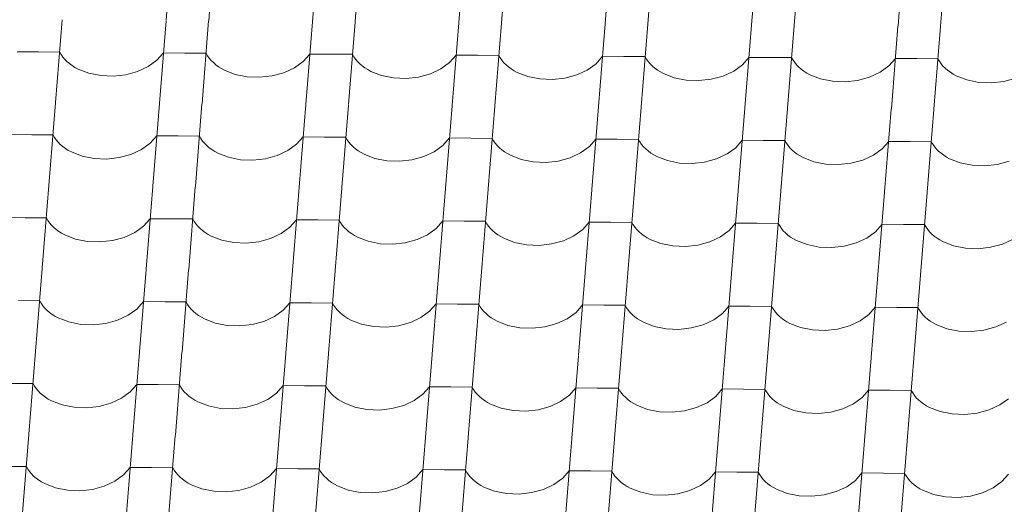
# Model space of a CAD drawing. Header units: millimetres. Extents: x -124639 to 133188, y -48358 to 76648.
# Tile 26 of 49: x 4839 to 5947, y 8453 to 8998. Entities that reach past the tile are written whole.
import ezdxf

# ---------------------------------------------------------------- set-up
doc = ezdxf.new("R2010")
doc.units = ezdxf.units.MM
doc.header["$MEASUREMENT"] = 0
doc.layers.add('Výplně - Povrchové', color=7, linetype='Continuous')

# ---------------------------------------------------------------- blocks, each defined once
blk = doc.blocks.new('*X2')
at = {"layer": 'Výplně - Povrchové', "color": 7, "linetype": 'Continuous', "lineweight": 13}
for p, q in [((5011.2, 9090.1), (5003.7, 8997.2)), ((5059.1, 9089.8), (5051.7, 8996.8)), ((5175.8, 9088.9), (5168.4, 8995.9)), ((5223.8, 9088.5), (5216.3, 8995.6)), ((5340.5, 9087.6), (5333, 8994.7)), ((5388.4, 9087.2), (5381, 8994.3)), ((5505.1, 9086.3), (5497.7, 8993.4)), ((5553.1, 9086), (5545.6, 8993)), ((5669.8, 9085.1), (5662.3, 8992.1)), ((5717.7, 9084.7), (5710.2, 8991.8)), ((5834.4, 9083.8), (5827, 8990.9)), ((5882.4, 9083.5), (5874.9, 8990.5)), ((4887, 8997.7), (4879.5, 8904.8)), ((5003.7, 8996.8), (4996.2, 8903.9)), ((5051.6, 8996.5), (5044.2, 8903.5)), ((5168.3, 8995.6), (5160.9, 8902.6)), ((5216.3, 8995.2), (5208.8, 8902.3)), ((5333, 8994.3), (5325.5, 8901.4)), ((5380.9, 8994), (5373.4, 8901)), ((5497.6, 8993.1), (5490.2, 8900.1)), ((5545.6, 8992.7), (5538.1, 8899.7)), ((5662.3, 8991.8), (5654.8, 8898.9)), ((5710.2, 8991.4), (5702.7, 8898.5)), ((5826.9, 8990.5), (5819.5, 8897.6)), ((5874.9, 8990.2), (5867.4, 8897.2)), ((4860.1, 8961.7), (4836.1, 8961.8)), ((4884.1, 8961.5), (4860.1, 8961.7)), ((4884.1, 8961.5), (4885.7, 8958.7)), ((4993.5, 8952.2), (5000.8, 8960.6)), ((5024.8, 8960.4), (5000.8, 8960.6)), ((5048.7, 8960.2), (5024.8, 8960.4)), ((5048.7, 8960.2), (5050.3, 8957.4)), ((4885.7, 8958.7), (4887.6, 8955.9)), ((4887.6, 8955.9), (4889.8, 8953.3)), ((4889.8, 8953.3), (4892.2, 8950.8)), ((4892.2, 8950.8), (4895, 8948.5)), ((4983.6, 8945.1), (4993.5, 8952.2)), ((5050.3, 8957.4), (5052.2, 8954.7)), ((5052.2, 8954.7), (5054.4, 8952.1)), ((5054.4, 8952.1), (5056.9, 8949.6)), ((5056.9, 8949.6), (5059.6, 8947.2)), ((5148.2, 8943.8), (5158.1, 8951)), ((5158.1, 8951), (5165.4, 8959.3)), ((5189.4, 8959.1), (5165.4, 8959.3)), ((5213.4, 8959), (5189.4, 8959.1)), ((5213.4, 8959), (5215, 8956.1)), ((5215, 8956.1), (5216.9, 8953.4)), ((5216.9, 8953.4), (5219.1, 8950.8)), ((5219.1, 8950.8), (5221.5, 8948.3)), ((5312.9, 8942.6), (5322.7, 8949.7)), ((5322.7, 8949.7), (5330.1, 8958.1)), ((5354, 8957.9), (5330.1, 8958.1)), ((5378, 8957.7), (5354, 8957.9)), ((5378, 8957.7), (5379.6, 8954.9)), ((5379.6, 8954.9), (5381.5, 8952.2)), ((5381.5, 8952.2), (5383.7, 8949.5)), ((5383.7, 8949.5), (5386.2, 8947.1)), ((5487.4, 8948.4), (5494.7, 8956.8)), ((5518.7, 8956.6), (5494.7, 8956.8)), ((5542.7, 8956.4), (5518.7, 8956.6)), ((5542.7, 8956.4), (5544.2, 8953.6)), ((5544.2, 8953.6), (5546.1, 8950.9)), ((5546.1, 8950.9), (5548.3, 8948.3)), ((5652, 8947.2), (5659.4, 8955.5)), ((5683.3, 8955.4), (5659.4, 8955.5)), ((5707.3, 8955.2), (5683.3, 8955.4)), ((5707.3, 8955.2), (5708.9, 8952.4)), ((5708.9, 8952.4), (5710.8, 8949.6)), ((5710.8, 8949.6), (5713, 8947)), ((5816.7, 8945.9), (5824, 8954.3)), ((5848, 8954.1), (5824, 8954.3)), ((5871.9, 8953.9), (5848, 8954.1)), ((5871.9, 8953.9), (5873.5, 8951.1)), ((5873.5, 8951.1), (5875.4, 8948.4)), ((4895, 8948.5), (4898, 8946.3)), ((4898, 8946.3), (4901.2, 8944.2)), ((4901.2, 8944.2), (4904.7, 8942.3)), ((4904.7, 8942.3), (4916.7, 8937.7)), ((4916.7, 8937.7), (4930.2, 8935)), ((4958.4, 8935.9), (4971.7, 8939.6)), ((4971.7, 8939.6), (4983.6, 8945.1)), ((5059.6, 8947.2), (5062.6, 8945)), ((5062.6, 8945), (5065.9, 8943)), ((5065.9, 8943), (5069.3, 8941.1)), ((5069.3, 8941.1), (5081.4, 8936.4)), ((5123, 8934.7), (5136.3, 8938.3)), ((5136.3, 8938.3), (5148.2, 8943.8)), ((5221.5, 8948.3), (5224.3, 8946)), ((5224.3, 8946), (5227.3, 8943.7)), ((5227.3, 8943.7), (5230.5, 8941.7)), ((5230.5, 8941.7), (5234, 8939.8)), ((5234, 8939.8), (5246, 8935.1)), ((5301, 8937.1), (5312.9, 8942.6)), ((5386.2, 8947.1), (5388.9, 8944.7)), ((5388.9, 8944.7), (5391.9, 8942.5)), ((5391.9, 8942.5), (5395.2, 8940.4)), ((5395.2, 8940.4), (5398.6, 8938.6)), ((5398.6, 8938.6), (5410.7, 8933.9)), ((5465.6, 8935.8), (5477.5, 8941.3)), ((5477.5, 8941.3), (5487.4, 8948.4)), ((5548.3, 8948.3), (5550.8, 8945.8)), ((5550.8, 8945.8), (5553.6, 8943.4)), ((5553.6, 8943.4), (5556.6, 8941.2)), ((5556.6, 8941.2), (5559.8, 8939.2)), ((5559.8, 8939.2), (5563.3, 8937.3)), ((5630.3, 8934.5), (5642.2, 8940.1)), ((5642.2, 8940.1), (5652, 8947.2)), ((5713, 8947), (5715.5, 8944.5)), ((5715.5, 8944.5), (5718.2, 8942.2)), ((5718.2, 8942.2), (5721.2, 8940)), ((5721.2, 8940), (5724.5, 8937.9)), ((5724.5, 8937.9), (5727.9, 8936)), ((5794.9, 8933.3), (5806.8, 8938.8)), ((5806.8, 8938.8), (5816.7, 8945.9)), ((5875.4, 8948.4), (5877.6, 8945.8)), ((5877.6, 8945.8), (5880.1, 8943.3)), ((5880.1, 8943.3), (5882.9, 8940.9)), ((5882.9, 8940.9), (5885.9, 8938.7)), ((5885.9, 8938.7), (5889.1, 8936.7)), ((4930.2, 8935), (4944.3, 8934.4)), ((4944.3, 8934.4), (4958.4, 8935.9)), ((5081.4, 8936.4), (5094.8, 8933.7)), ((5094.8, 8933.7), (5108.9, 8933.1)), ((5108.9, 8933.1), (5123, 8934.7)), ((5246, 8935.1), (5259.5, 8932.4)), ((5259.5, 8932.4), (5273.6, 8931.9)), ((5273.6, 8931.9), (5287.6, 8933.4)), ((5287.6, 8933.4), (5301, 8937.1)), ((5410.7, 8933.9), (5424.1, 8931.2)), ((5424.1, 8931.2), (5438.2, 8930.6)), ((5438.2, 8930.6), (5452.3, 8932.2)), ((5452.3, 8932.2), (5465.6, 8935.8)), ((5563.3, 8937.3), (5575.3, 8932.6)), ((5575.3, 8932.6), (5588.7, 8929.9)), ((5588.7, 8929.9), (5602.9, 8929.3)), ((5602.9, 8929.3), (5616.9, 8930.9)), ((5616.9, 8930.9), (5630.3, 8934.5)), ((5727.9, 8936), (5740, 8931.4)), ((5740, 8931.4), (5753.4, 8928.7)), ((5753.4, 8928.7), (5767.5, 8928.1)), ((5767.5, 8928.1), (5781.6, 8929.6)), ((5781.6, 8929.6), (5794.9, 8933.3)), ((5889.1, 8936.7), (5892.6, 8934.8)), ((5892.6, 8934.8), (5904.6, 8930.1)), ((5904.6, 8930.1), (5918, 8927.4)), ((5918, 8927.4), (5932.1, 8926.8)), ((5932.1, 8926.8), (5946.2, 8928.4)), ((5946.2, 8928.4), (5959.6, 8932)), ((4879.5, 8904.5), (4872, 8811.5)), ((4996.2, 8903.6), (4988.7, 8810.6)), ((5044.1, 8903.2), (5036.7, 8810.3)), ((5160.8, 8902.3), (5153.4, 8809.4)), ((5208.8, 8901.9), (5201.3, 8809)), ((5325.5, 8901), (5318, 8808.1)), ((5373.4, 8900.7), (5365.9, 8807.7)), ((5490.1, 8899.8), (5482.7, 8806.8)), ((5538.1, 8899.4), (5530.6, 8806.5)), ((5654.8, 8898.5), (5647.3, 8805.6)), ((5702.7, 8898.1), (5695.2, 8805.2)), ((5819.4, 8897.3), (5811.9, 8804.3)), ((5867.4, 8896.9), (5859.9, 8803.9)), ((4852.6, 8868.4), (4828.6, 8868.6)), ((4876.6, 8868.2), (4852.6, 8868.4)), ((4876.6, 8868.2), (4878.2, 8865.4)), ((4878.2, 8865.4), (4880.1, 8862.7)), ((4880.1, 8862.7), (4882.3, 8860)), ((4882.3, 8860), (4884.7, 8857.6)), ((4986, 8858.9), (4993.3, 8867.3)), ((5017.2, 8867.1), (4993.3, 8867.3)), ((5041.2, 8866.9), (5017.2, 8867.1)), ((5041.2, 8866.9), (5042.8, 8864.1)), ((5042.8, 8864.1), (5044.7, 8861.4)), ((5044.7, 8861.4), (5046.9, 8858.8)), ((5150.6, 8857.7), (5157.9, 8866)), ((5181.9, 8865.9), (5157.9, 8866)), ((5205.9, 8865.7), (5181.9, 8865.9)), ((5205.9, 8865.7), (5207.5, 8862.9)), ((5207.5, 8862.9), (5209.4, 8860.1)), ((5209.4, 8860.1), (5211.5, 8857.5)), ((5315.2, 8856.4), (5322.6, 8864.8)), ((5346.5, 8864.6), (5322.6, 8864.8)), ((5370.5, 8864.4), (5346.5, 8864.6)), ((5370.5, 8864.4), (5372.1, 8861.6)), ((5372.1, 8861.6), (5374, 8858.9)), ((5479.9, 8855.2), (5487.2, 8863.5)), ((5511.2, 8863.3), (5487.2, 8863.5)), ((5535.2, 8863.1), (5511.2, 8863.3)), ((5535.2, 8863.1), (5536.7, 8860.3)), ((5536.7, 8860.3), (5538.6, 8857.6)), ((5644.5, 8853.9), (5651.9, 8862.3)), ((5675.8, 8862.1), (5651.9, 8862.3)), ((5699.8, 8861.9), (5675.8, 8862.1)), ((5699.8, 8861.9), (5701.4, 8859.1)), ((5809.2, 8852.6), (5816.5, 8861)), ((5840.5, 8860.8), (5816.5, 8861)), ((5864.4, 8860.6), (5840.5, 8860.8)), ((5864.4, 8860.6), (5866, 8857.8)), ((4884.7, 8857.6), (4887.5, 8855.2)), ((4887.5, 8855.2), (4890.5, 8853)), ((4890.5, 8853), (4893.7, 8850.9)), ((4893.7, 8850.9), (4897.2, 8849.1)), ((4897.2, 8849.1), (4909.2, 8844.4)), ((4964.2, 8846.3), (4976.1, 8851.8)), ((4976.1, 8851.8), (4986, 8858.9)), ((5046.9, 8858.8), (5049.4, 8856.3)), ((5049.4, 8856.3), (5052.1, 8853.9)), ((5052.1, 8853.9), (5055.1, 8851.7)), ((5055.1, 8851.7), (5058.4, 8849.7)), ((5058.4, 8849.7), (5061.8, 8847.8)), ((5128.8, 8845), (5140.7, 8850.6)), ((5140.7, 8850.6), (5150.6, 8857.7)), ((5211.5, 8857.5), (5214, 8855)), ((5214, 8855), (5216.8, 8852.7)), ((5216.8, 8852.7), (5219.8, 8850.5)), ((5219.8, 8850.5), (5223, 8848.4)), ((5293.5, 8843.8), (5305.4, 8849.3)), ((5305.4, 8849.3), (5315.2, 8856.4)), ((5374, 8858.9), (5376.2, 8856.3)), ((5376.2, 8856.3), (5378.7, 8853.8)), ((5378.7, 8853.8), (5381.4, 8851.4)), ((5381.4, 8851.4), (5384.4, 8849.2)), ((5384.4, 8849.2), (5387.7, 8847.2)), ((5470, 8848), (5479.9, 8855.2)), ((5538.6, 8857.6), (5540.8, 8855)), ((5540.8, 8855), (5543.3, 8852.5)), ((5543.3, 8852.5), (5546.1, 8850.2)), ((5546.1, 8850.2), (5549.1, 8847.9)), ((5634.7, 8846.8), (5644.5, 8853.9)), ((5701.4, 8859.1), (5703.3, 8856.4)), ((5703.3, 8856.4), (5705.5, 8853.7)), ((5705.5, 8853.7), (5708, 8851.2)), ((5708, 8851.2), (5710.7, 8848.9)), ((5799.3, 8845.5), (5809.2, 8852.6)), ((5866, 8857.8), (5867.9, 8855.1)), ((5867.9, 8855.1), (5870.1, 8852.5)), ((5870.1, 8852.5), (5872.6, 8850)), ((5872.6, 8850), (5875.4, 8847.6)), ((4909.2, 8844.4), (4922.7, 8841.7)), ((4922.7, 8841.7), (4936.8, 8841.1)), ((4936.8, 8841.1), (4950.9, 8842.7)), ((4950.9, 8842.7), (4964.2, 8846.3)), ((5061.8, 8847.8), (5073.9, 8843.1)), ((5073.9, 8843.1), (5087.3, 8840.4)), ((5087.3, 8840.4), (5101.4, 8839.8)), ((5101.4, 8839.8), (5115.5, 8841.4)), ((5115.5, 8841.4), (5128.8, 8845)), ((5223, 8848.4), (5226.5, 8846.5)), ((5226.5, 8846.5), (5238.5, 8841.9)), ((5238.5, 8841.9), (5251.9, 8839.2)), ((5251.9, 8839.2), (5266.1, 8838.6)), ((5266.1, 8838.6), (5280.1, 8840.1)), ((5280.1, 8840.1), (5293.5, 8843.8)), ((5387.7, 8847.2), (5391.1, 8845.3)), ((5391.1, 8845.3), (5403.2, 8840.6)), ((5403.2, 8840.6), (5416.6, 8837.9)), ((5416.6, 8837.9), (5430.7, 8837.3)), ((5430.7, 8837.3), (5444.8, 8838.9)), ((5444.8, 8838.9), (5458.1, 8842.5)), ((5458.1, 8842.5), (5470, 8848)), ((5549.1, 8847.9), (5552.3, 8845.9)), ((5552.3, 8845.9), (5555.8, 8844)), ((5555.8, 8844), (5567.8, 8839.3)), ((5567.8, 8839.3), (5581.2, 8836.6)), ((5609.4, 8837.6), (5622.8, 8841.3)), ((5622.8, 8841.3), (5634.7, 8846.8)), ((5710.7, 8848.9), (5713.7, 8846.7)), ((5713.7, 8846.7), (5717, 8844.6)), ((5717, 8844.6), (5720.4, 8842.8)), ((5720.4, 8842.8), (5732.5, 8838.1)), ((5732.5, 8838.1), (5745.9, 8835.4)), ((5774.1, 8836.4), (5787.4, 8840)), ((5787.4, 8840), (5799.3, 8845.5)), ((5875.4, 8847.6), (5878.4, 8845.4)), ((5878.4, 8845.4), (5881.6, 8843.4)), ((5881.6, 8843.4), (5885.1, 8841.5)), ((5885.1, 8841.5), (5897.1, 8836.8)), ((5938.7, 8835.1), (5952.1, 8838.7)), ((5581.2, 8836.6), (5595.3, 8836.1)), ((5595.3, 8836.1), (5609.4, 8837.6)), ((5745.9, 8835.4), (5760, 8834.8)), ((5760, 8834.8), (5774.1, 8836.4)), ((5897.1, 8836.8), (5910.5, 8834.1)), ((5910.5, 8834.1), (5924.6, 8833.5)), ((5924.6, 8833.5), (5938.7, 8835.1)), ((4872, 8811.2), (4864.5, 8718.2)), ((4988.7, 8810.3), (4981.2, 8717.3)), ((5036.6, 8809.9), (5029.2, 8717)), ((5153.3, 8809), (5145.9, 8716.1)), ((5201.3, 8808.7), (5193.8, 8715.7)), ((5318, 8807.8), (5310.5, 8714.8)), ((5365.9, 8807.4), (5358.4, 8714.4)), ((5482.6, 8806.5), (5475.2, 8713.6)), ((5530.6, 8806.1), (5523.1, 8713.2)), ((5647.3, 8805.2), (5639.8, 8712.3)), ((5695.2, 8804.9), (5687.7, 8711.9)), ((5811.9, 8804), (5804.4, 8711)), ((5859.9, 8803.6), (5852.4, 8710.7)), ((4845.1, 8775.1), (4821.1, 8775.3)), ((4869.1, 8774.9), (4845.1, 8775.1)), ((4869.1, 8774.9), (4870.7, 8772.1)), ((4870.7, 8772.1), (4872.6, 8769.4)), ((4978.5, 8765.7), (4985.8, 8774)), ((5009.7, 8773.8), (4985.8, 8774)), ((5033.7, 8773.7), (5009.7, 8773.8)), ((5033.7, 8773.7), (5035.3, 8770.8)), ((5143.1, 8764.4), (5150.4, 8772.8)), ((5174.4, 8772.6), (5150.4, 8772.8)), ((5198.4, 8772.4), (5174.4, 8772.6)), ((5198.4, 8772.4), (5200, 8769.6)), ((5307.7, 8763.1), (5315.1, 8771.5)), ((5339, 8771.3), (5315.1, 8771.5)), ((4872.6, 8769.4), (4874.8, 8766.8)), ((4874.8, 8766.8), (4877.2, 8764.3)), ((4877.2, 8764.3), (4880, 8761.9)), ((4880, 8761.9), (4883, 8759.7)), ((4968.6, 8758.5), (4978.5, 8765.7)), ((5035.3, 8770.8), (5037.2, 8768.1)), ((5037.2, 8768.1), (5039.4, 8765.5)), ((5039.4, 8765.5), (5041.9, 8763)), ((5041.9, 8763), (5044.6, 8760.7)), ((5044.6, 8760.7), (5047.6, 8758.4)), ((5133.2, 8757.3), (5143.1, 8764.4)), ((5200, 8769.6), (5201.9, 8766.9)), ((5201.9, 8766.9), (5204, 8764.2)), ((5204, 8764.2), (5206.5, 8761.8)), ((5206.5, 8761.8), (5209.3, 8759.4)), ((5297.9, 8756), (5307.7, 8763.1)), ((5363, 8771.1), (5339, 8771.3)), ((5363, 8771.1), (5364.6, 8768.3)), ((5364.6, 8768.3), (5366.5, 8765.6)), ((5366.5, 8765.6), (5368.7, 8763)), ((5368.7, 8763), (5371.2, 8760.5)), ((5371.2, 8760.5), (5373.9, 8758.1)), ((5462.5, 8754.8), (5472.4, 8761.9)), ((5472.4, 8761.9), (5479.7, 8770.2)), ((5503.7, 8770.1), (5479.7, 8770.2)), ((5527.6, 8769.9), (5503.7, 8770.1)), ((5527.6, 8769.9), (5529.2, 8767.1)), ((5529.2, 8767.1), (5531.1, 8764.3)), ((5531.1, 8764.3), (5533.3, 8761.7)), ((5533.3, 8761.7), (5535.8, 8759.2)), ((5627.2, 8753.5), (5637, 8760.6)), ((5637, 8760.6), (5644.4, 8769)), ((5668.3, 8768.8), (5644.4, 8769)), ((5692.3, 8768.6), (5668.3, 8768.8)), ((5692.3, 8768.6), (5693.9, 8765.8)), ((5693.9, 8765.8), (5695.8, 8763.1)), ((5695.8, 8763.1), (5698, 8760.5)), ((5698, 8760.5), (5700.5, 8758)), ((5801.7, 8759.4), (5809, 8767.7)), ((5833, 8767.5), (5809, 8767.7)), ((5856.9, 8767.3), (5833, 8767.5)), ((5856.9, 8767.3), (5858.5, 8764.5)), ((5858.5, 8764.5), (5860.4, 8761.8)), ((5860.4, 8761.8), (5862.6, 8759.2)), ((4883, 8759.7), (4886.2, 8757.7)), ((4886.2, 8757.7), (4889.7, 8755.8)), ((4889.7, 8755.8), (4901.7, 8751.1)), ((4901.7, 8751.1), (4915.2, 8748.4)), ((4929.3, 8747.8), (4943.3, 8749.4)), ((4943.3, 8749.4), (4956.7, 8753)), ((4956.7, 8753), (4968.6, 8758.5)), ((5047.6, 8758.4), (5050.9, 8756.4)), ((5050.9, 8756.4), (5054.3, 8754.5)), ((5054.3, 8754.5), (5066.4, 8749.8)), ((5066.4, 8749.8), (5079.8, 8747.1)), ((5108, 8748.1), (5121.3, 8751.8)), ((5121.3, 8751.8), (5133.2, 8757.3)), ((5209.3, 8759.4), (5212.3, 8757.2)), ((5212.3, 8757.2), (5215.5, 8755.1)), ((5215.5, 8755.1), (5219, 8753.3)), ((5219, 8753.3), (5231, 8748.6)), ((5272.6, 8746.9), (5286, 8750.5)), ((5286, 8750.5), (5297.9, 8756)), ((5373.9, 8758.1), (5376.9, 8755.9)), ((5376.9, 8755.9), (5380.2, 8753.9)), ((5380.2, 8753.9), (5383.6, 8752)), ((5383.6, 8752), (5395.7, 8747.3)), ((5450.6, 8749.2), (5462.5, 8754.8)), ((5535.8, 8759.2), (5538.6, 8756.9)), ((5538.6, 8756.9), (5541.6, 8754.7)), ((5541.6, 8754.7), (5544.8, 8752.6)), ((5544.8, 8752.6), (5548.3, 8750.7)), ((5548.3, 8750.7), (5560.3, 8746.1)), ((5615.3, 8748), (5627.2, 8753.5)), ((5700.5, 8758), (5703.2, 8755.6)), ((5703.2, 8755.6), (5706.2, 8753.4)), ((5706.2, 8753.4), (5709.4, 8751.4)), ((5709.4, 8751.4), (5712.9, 8749.5)), ((5712.9, 8749.5), (5725, 8744.8)), ((5779.9, 8746.7), (5791.8, 8752.2)), ((5791.8, 8752.2), (5801.7, 8759.4)), ((5862.6, 8759.2), (5865.1, 8756.7)), ((5865.1, 8756.7), (5867.8, 8754.3)), ((5867.8, 8754.3), (5870.9, 8752.1)), ((5870.9, 8752.1), (5874.1, 8750.1)), ((5874.1, 8750.1), (5877.6, 8748.2)), ((5944.5, 8745.5), (5956.5, 8751)), ((4915.2, 8748.4), (4929.3, 8747.8)), ((5079.8, 8747.1), (5093.9, 8746.6)), ((5093.9, 8746.6), (5108, 8748.1)), ((5231, 8748.6), (5244.4, 8745.9)), ((5244.4, 8745.9), (5258.6, 8745.3)), ((5258.6, 8745.3), (5272.6, 8746.9)), ((5395.7, 8747.3), (5409.1, 8744.6)), ((5409.1, 8744.6), (5423.2, 8744)), ((5423.2, 8744), (5437.3, 8745.6)), ((5437.3, 8745.6), (5450.6, 8749.2)), ((5560.3, 8746.1), (5573.7, 8743.4)), ((5573.7, 8743.4), (5587.8, 8742.8)), ((5587.8, 8742.8), (5601.9, 8744.3)), ((5601.9, 8744.3), (5615.3, 8748)), ((5725, 8744.8), (5738.4, 8742.1)), ((5738.4, 8742.1), (5752.5, 8741.5)), ((5752.5, 8741.5), (5766.6, 8743.1)), ((5766.6, 8743.1), (5779.9, 8746.7)), ((5877.6, 8748.2), (5889.6, 8743.5)), ((5889.6, 8743.5), (5903, 8740.8)), ((5903, 8740.8), (5917.1, 8740.2)), ((5917.1, 8740.2), (5931.2, 8741.8)), ((5931.2, 8741.8), (5944.5, 8745.5)), ((4864.5, 8717.9), (4857, 8625)), ((4981.2, 8717), (4973.7, 8624.1)), ((5029.1, 8716.6), (5021.7, 8623.7)), ((5145.8, 8715.7), (5138.4, 8622.8)), ((5193.8, 8715.4), (5186.3, 8622.4)), ((5310.5, 8714.5), (5303, 8621.5)), ((5358.4, 8714.1), (5350.9, 8621.2)), ((5475.1, 8713.2), (5467.7, 8620.3)), ((5523.1, 8712.8), (5515.6, 8619.9)), ((5639.8, 8712), (5632.3, 8619)), ((5687.7, 8711.6), (5680.2, 8618.6)), ((5804.4, 8710.7), (5796.9, 8617.7)), ((5852.4, 8710.3), (5844.9, 8617.4)), ((4861.6, 8681.6), (4837.6, 8681.8)), ((4861.6, 8681.6), (4863.2, 8678.8)), ((4863.2, 8678.8), (4865.1, 8676.1)), ((4865.1, 8676.1), (4867.3, 8673.5)), ((4867.3, 8673.5), (4869.7, 8671)), ((4961.1, 8665.3), (4970.9, 8672.4)), ((4970.9, 8672.4), (4978.3, 8680.7)), ((5002.2, 8680.6), (4978.3, 8680.7)), ((5026.2, 8680.4), (5002.2, 8680.6)), ((5026.2, 8680.4), (5027.8, 8677.6)), ((5027.8, 8677.6), (5029.7, 8674.8)), ((5029.7, 8674.8), (5031.9, 8672.2)), ((5031.9, 8672.2), (5034.4, 8669.7)), ((5135.6, 8671.1), (5142.9, 8679.5)), ((5166.9, 8679.3), (5142.9, 8679.5)), ((5190.9, 8679.1), (5166.9, 8679.3)), ((5190.9, 8679.1), (5192.5, 8676.3)), ((5192.5, 8676.3), (5194.4, 8673.6)), ((5194.4, 8673.6), (5196.5, 8671)), ((5300.2, 8669.9), (5307.6, 8678.2)), ((5331.5, 8678), (5307.6, 8678.2)), ((5355.5, 8677.8), (5331.5, 8678)), ((5355.5, 8677.8), (5357.1, 8675)), ((5357.1, 8675), (5359, 8672.3)), ((5359, 8672.3), (5361.2, 8669.7)), ((5464.9, 8668.6), (5472.2, 8677)), ((5496.2, 8676.8), (5472.2, 8677)), ((5520.1, 8676.6), (5496.2, 8676.8)), ((5520.1, 8676.6), (5521.7, 8673.8)), ((5521.7, 8673.8), (5523.6, 8671.1)), ((5629.5, 8667.3), (5636.9, 8675.7)), ((5660.8, 8675.5), (5636.9, 8675.7)), ((5684.8, 8675.3), (5660.8, 8675.5)), ((5684.8, 8675.3), (5686.4, 8672.5)), ((5686.4, 8672.5), (5688.3, 8669.8)), ((5794.2, 8666.1), (5801.5, 8674.4)), ((5825.5, 8674.2), (5801.5, 8674.4)), ((5849.4, 8674.1), (5825.5, 8674.2)), ((5849.4, 8674.1), (5851, 8671.2)), ((4869.7, 8671), (4872.5, 8668.6)), ((4872.5, 8668.6), (4875.5, 8666.4)), ((4875.5, 8666.4), (4878.7, 8664.4)), ((4878.7, 8664.4), (4882.2, 8662.5)), ((4882.2, 8662.5), (4894.2, 8657.8)), ((4949.2, 8659.7), (4961.1, 8665.3)), ((5034.4, 8669.7), (5037.1, 8667.4)), ((5037.1, 8667.4), (5040.1, 8665.2)), ((5040.1, 8665.2), (5043.4, 8663.1)), ((5043.4, 8663.1), (5046.8, 8661.2)), ((5046.8, 8661.2), (5058.9, 8656.6)), ((5113.8, 8658.5), (5125.7, 8664)), ((5125.7, 8664), (5135.6, 8671.1)), ((5196.5, 8671), (5199, 8668.5)), ((5199, 8668.5), (5201.8, 8666.1)), ((5201.8, 8666.1), (5204.8, 8663.9)), ((5204.8, 8663.9), (5208, 8661.9)), ((5208, 8661.9), (5211.5, 8660)), ((5278.5, 8657.2), (5290.4, 8662.7)), ((5290.4, 8662.7), (5300.2, 8669.9)), ((5361.2, 8669.7), (5363.7, 8667.2)), ((5363.7, 8667.2), (5366.4, 8664.9)), ((5366.4, 8664.9), (5369.4, 8662.6)), ((5369.4, 8662.6), (5372.7, 8660.6)), ((5443.1, 8656), (5455, 8661.5)), ((5455, 8661.5), (5464.9, 8668.6)), ((5523.6, 8671.1), (5525.8, 8668.4)), ((5525.8, 8668.4), (5528.3, 8665.9)), ((5528.3, 8665.9), (5531.1, 8663.6)), ((5531.1, 8663.6), (5534.1, 8661.4)), ((5534.1, 8661.4), (5537.3, 8659.3)), ((5619.7, 8660.2), (5629.5, 8667.3)), ((5688.3, 8669.8), (5690.5, 8667.2)), ((5690.5, 8667.2), (5693, 8664.7)), ((5693, 8664.7), (5695.7, 8662.3)), ((5695.7, 8662.3), (5698.7, 8660.1)), ((5784.3, 8659), (5794.2, 8666.1)), ((5851, 8671.2), (5852.9, 8668.5)), ((5852.9, 8668.5), (5855.1, 8665.9)), ((5855.1, 8665.9), (5857.6, 8663.4)), ((5857.6, 8663.4), (5860.3, 8661.1)), ((5860.3, 8661.1), (5863.3, 8658.9)), ((4894.2, 8657.8), (4907.7, 8655.1)), ((4907.7, 8655.1), (4921.8, 8654.5)), ((4921.8, 8654.5), (4935.8, 8656.1)), ((4935.8, 8656.1), (4949.2, 8659.7)), ((5058.9, 8656.6), (5072.3, 8653.9)), ((5072.3, 8653.9), (5086.4, 8653.3)), ((5086.4, 8653.3), (5100.5, 8654.8)), ((5100.5, 8654.8), (5113.8, 8658.5)), ((5211.5, 8660), (5223.5, 8655.3)), ((5223.5, 8655.3), (5236.9, 8652.6)), ((5236.9, 8652.6), (5251.1, 8652)), ((5251.1, 8652), (5265.1, 8653.6)), ((5265.1, 8653.6), (5278.5, 8657.2)), ((5372.7, 8660.6), (5376.1, 8658.7)), ((5376.1, 8658.7), (5388.2, 8654)), ((5388.2, 8654), (5401.6, 8651.3)), ((5401.6, 8651.3), (5415.7, 8650.8)), ((5415.7, 8650.8), (5429.8, 8652.3)), ((5429.8, 8652.3), (5443.1, 8656)), ((5537.3, 8659.3), (5540.8, 8657.5)), ((5540.8, 8657.5), (5552.8, 8652.8)), ((5552.8, 8652.8), (5566.2, 8650.1)), ((5566.2, 8650.1), (5580.3, 8649.5)), ((5580.3, 8649.5), (5594.4, 8651.1)), ((5594.4, 8651.1), (5607.8, 8654.7)), ((5607.8, 8654.7), (5619.7, 8660.2)), ((5698.7, 8660.1), (5701.9, 8658.1)), ((5701.9, 8658.1), (5705.4, 8656.2)), ((5705.4, 8656.2), (5717.5, 8651.5)), ((5717.5, 8651.5), (5730.9, 8648.8)), ((5745, 8648.2), (5759.1, 8649.8)), ((5759.1, 8649.8), (5772.4, 8653.4)), ((5772.4, 8653.4), (5784.3, 8659)), ((5863.3, 8658.9), (5866.6, 8656.8)), ((5866.6, 8656.8), (5870.1, 8654.9)), ((5870.1, 8654.9), (5882.1, 8650.2)), ((5882.1, 8650.2), (5895.5, 8647.5)), ((5923.7, 8648.5), (5937, 8652.2)), ((5937, 8652.2), (5948.9, 8657.7)), ((5730.9, 8648.8), (5745, 8648.2)), ((5895.5, 8647.5), (5909.6, 8647)), ((5909.6, 8647), (5923.7, 8648.5)), ((4857, 8624.6), (4849.5, 8531.7)), ((4973.7, 8623.7), (4966.2, 8530.8)), ((5021.6, 8623.4), (5014.2, 8530.4)), ((5138.3, 8622.5), (5130.9, 8529.5)), ((5186.3, 8622.1), (5178.8, 8529.1)), ((5303, 8621.2), (5295.5, 8528.3)), ((5350.9, 8620.8), (5343.4, 8527.9)), ((5467.6, 8619.9), (5460.2, 8527)), ((5515.6, 8619.6), (5508.1, 8526.6)), ((5632.3, 8618.7), (5624.8, 8525.7)), ((5680.2, 8618.3), (5672.7, 8525.4)), ((5796.9, 8617.4), (5789.4, 8524.5)), ((5844.8, 8617), (5837.4, 8524.1)), ((4854.1, 8588.4), (4830.1, 8588.5)), ((4854.1, 8588.4), (4855.7, 8585.5)), ((4855.7, 8585.5), (4857.6, 8582.8)), ((4963.4, 8579.1), (4970.8, 8587.5)), ((4994.7, 8587.3), (4970.8, 8587.5)), ((5018.7, 8587.1), (4994.7, 8587.3)), ((5018.7, 8587.1), (5020.3, 8584.3)), ((5020.3, 8584.3), (5022.2, 8581.6)), ((5128.1, 8577.8), (5135.4, 8586.2)), ((5159.4, 8586), (5135.4, 8586.2)), ((5183.4, 8585.8), (5159.4, 8586)), ((5183.4, 8585.8), (5184.9, 8583)), ((5292.7, 8576.6), (5300.1, 8584.9)), ((5324, 8584.8), (5300.1, 8584.9)), ((5348, 8584.6), (5324, 8584.8)), ((5348, 8584.6), (5349.6, 8581.8)), ((5457.4, 8575.3), (5464.7, 8583.7)), ((5488.7, 8583.5), (5464.7, 8583.7)), ((5512.6, 8583.3), (5488.7, 8583.5)), ((5512.6, 8583.3), (5514.2, 8580.5)), ((4857.6, 8582.8), (4859.8, 8580.2)), ((4859.8, 8580.2), (4862.2, 8577.7)), ((4862.2, 8577.7), (4865, 8575.4)), ((4865, 8575.4), (4868, 8573.1)), ((4868, 8573.1), (4871.2, 8571.1)), ((4953.6, 8572), (4963.4, 8579.1)), ((5022.2, 8581.6), (5024.4, 8578.9)), ((5024.4, 8578.9), (5026.9, 8576.5)), ((5026.9, 8576.5), (5029.6, 8574.1)), ((5029.6, 8574.1), (5032.6, 8571.9)), ((5118.2, 8570.7), (5128.1, 8577.8)), ((5184.9, 8583), (5186.8, 8580.3)), ((5186.8, 8580.3), (5189, 8577.7)), ((5189, 8577.7), (5191.5, 8575.2)), ((5191.5, 8575.2), (5194.3, 8572.8)), ((5194.3, 8572.8), (5197.3, 8570.6)), ((5282.9, 8569.5), (5292.7, 8576.6)), ((5349.6, 8581.8), (5351.5, 8579)), ((5351.5, 8579), (5353.7, 8576.4)), ((5353.7, 8576.4), (5356.2, 8573.9)), ((5356.2, 8573.9), (5358.9, 8571.6)), ((5447.5, 8568.2), (5457.4, 8575.3)), ((5514.2, 8580.5), (5516.1, 8577.8)), ((5516.1, 8577.8), (5518.3, 8575.2)), ((5518.3, 8575.2), (5520.8, 8572.7)), ((5520.8, 8572.7), (5523.6, 8570.3)), ((5612.2, 8566.9), (5622, 8574.1)), ((5622, 8574.1), (5629.4, 8582.4)), ((5653.3, 8582.2), (5629.4, 8582.4)), ((5677.3, 8582), (5653.3, 8582.2)), ((5677.3, 8582), (5678.9, 8579.2)), ((5678.9, 8579.2), (5680.8, 8576.5)), ((5680.8, 8576.5), (5683, 8573.9)), ((5683, 8573.9), (5685.5, 8571.4)), ((5776.8, 8565.7), (5786.7, 8572.8)), ((5786.7, 8572.8), (5794, 8581.2)), ((5818, 8581), (5794, 8581.2)), ((5841.9, 8580.8), (5818, 8581)), ((5841.9, 8580.8), (5843.5, 8578)), ((5843.5, 8578), (5845.4, 8575.2)), ((5845.4, 8575.2), (5847.6, 8572.6)), ((5847.6, 8572.6), (5850.1, 8570.1)), ((4871.2, 8571.1), (4874.7, 8569.2)), ((4874.7, 8569.2), (4886.7, 8564.5)), ((4886.7, 8564.5), (4900.2, 8561.8)), ((4900.2, 8561.8), (4914.3, 8561.3)), ((4914.3, 8561.3), (4928.3, 8562.8)), ((4928.3, 8562.8), (4941.7, 8566.5)), ((4941.7, 8566.5), (4953.6, 8572)), ((5032.6, 8571.9), (5035.9, 8569.8)), ((5035.9, 8569.8), (5039.3, 8568)), ((5039.3, 8568), (5051.4, 8563.3)), ((5051.4, 8563.3), (5064.8, 8560.6)), ((5078.9, 8560), (5093, 8561.6)), ((5093, 8561.6), (5106.3, 8565.2)), ((5106.3, 8565.2), (5118.2, 8570.7)), ((5197.3, 8570.6), (5200.5, 8568.6)), ((5200.5, 8568.6), (5204, 8566.7)), ((5204, 8566.7), (5216, 8562)), ((5216, 8562), (5229.4, 8559.3)), ((5257.6, 8560.3), (5271, 8563.9)), ((5271, 8563.9), (5282.9, 8569.5)), ((5358.9, 8571.6), (5361.9, 8569.4)), ((5361.9, 8569.4), (5365.2, 8567.3)), ((5365.2, 8567.3), (5368.6, 8565.4)), ((5368.6, 8565.4), (5380.7, 8560.7)), ((5422.3, 8559), (5435.6, 8562.7)), ((5435.6, 8562.7), (5447.5, 8568.2)), ((5523.6, 8570.3), (5526.6, 8568.1)), ((5526.6, 8568.1), (5529.8, 8566.1)), ((5529.8, 8566.1), (5533.3, 8564.2)), ((5533.3, 8564.2), (5545.3, 8559.5)), ((5586.9, 8557.8), (5600.3, 8561.4)), ((5600.3, 8561.4), (5612.2, 8566.9)), ((5685.5, 8571.4), (5688.2, 8569)), ((5688.2, 8569), (5691.2, 8566.8)), ((5691.2, 8566.8), (5694.4, 8564.8)), ((5694.4, 8564.8), (5697.9, 8562.9)), ((5697.9, 8562.9), (5710, 8558.2)), ((5764.9, 8560.2), (5776.8, 8565.7)), ((5850.1, 8570.1), (5852.8, 8567.8)), ((5852.8, 8567.8), (5855.8, 8565.6)), ((5855.8, 8565.6), (5859.1, 8563.5)), ((5859.1, 8563.5), (5862.6, 8561.6)), ((5862.6, 8561.6), (5874.6, 8557)), ((5929.5, 8558.9), (5941.4, 8564.4)), ((5941.4, 8564.4), (5951.3, 8571.5)), ((5064.8, 8560.6), (5078.9, 8560)), ((5229.4, 8559.3), (5243.6, 8558.7)), ((5243.6, 8558.7), (5257.6, 8560.3)), ((5380.7, 8560.7), (5394.1, 8558.1)), ((5394.1, 8558.1), (5408.2, 8557.5)), ((5408.2, 8557.5), (5422.3, 8559)), ((5545.3, 8559.5), (5558.7, 8556.8)), ((5558.7, 8556.8), (5572.8, 8556.2)), ((5572.8, 8556.2), (5586.9, 8557.8)), ((5710, 8558.2), (5723.4, 8555.5)), ((5723.4, 8555.5), (5737.5, 8554.9)), ((5737.5, 8554.9), (5751.6, 8556.5)), ((5751.6, 8556.5), (5764.9, 8560.2)), ((5874.6, 8557), (5888, 8554.3)), ((5888, 8554.3), (5902.1, 8553.7)), ((5902.1, 8553.7), (5916.2, 8555.3)), ((5916.2, 8555.3), (5929.5, 8558.9)), ((4849.5, 8531.3), (4842, 8438.4)), ((4966.2, 8530.4), (4958.7, 8437.5)), ((5014.1, 8530.1), (5006.6, 8437.1)), ((5130.8, 8529.2), (5123.4, 8436.2)), ((5178.8, 8528.8), (5171.3, 8435.9)), ((5295.5, 8527.9), (5288, 8435)), ((5343.4, 8527.5), (5335.9, 8434.6)), ((5460.1, 8526.7), (5452.7, 8433.7)), ((5508.1, 8526.3), (5500.6, 8433.3)), ((5624.8, 8525.4), (5617.3, 8432.4)), ((5672.7, 8525), (5665.2, 8432.1)), ((5789.4, 8524.1), (5781.9, 8431.2)), ((5837.3, 8523.8), (5829.9, 8430.8)), ((4846.6, 8495.1), (4822.6, 8495.3)), ((4846.6, 8495.1), (4848.2, 8492.3)), ((4848.2, 8492.3), (4850.1, 8489.5)), ((4850.1, 8489.5), (4852.2, 8486.9)), ((4852.2, 8486.9), (4854.7, 8484.4)), ((4854.7, 8484.4), (4857.5, 8482.1)), ((4946.1, 8478.7), (4955.9, 8485.8)), ((4955.9, 8485.8), (4963.3, 8494.2)), ((4987.2, 8494), (4963.3, 8494.2)), ((5011.2, 8493.8), (4987.2, 8494)), ((5011.2, 8493.8), (5012.8, 8491)), ((5012.8, 8491), (5014.7, 8488.3)), ((5014.7, 8488.3), (5016.9, 8485.7)), ((5016.9, 8485.7), (5019.4, 8483.2)), ((5110.7, 8477.4), (5120.6, 8484.6)), ((5120.6, 8484.6), (5127.9, 8492.9)), ((5151.9, 8492.7), (5127.9, 8492.9)), ((5175.9, 8492.5), (5151.9, 8492.7)), ((5175.9, 8492.5), (5177.4, 8489.7)), ((5177.4, 8489.7), (5179.3, 8487)), ((5179.3, 8487), (5181.5, 8484.4)), ((5181.5, 8484.4), (5184, 8481.9)), ((5285.2, 8483.3), (5292.6, 8491.7)), ((5316.5, 8491.5), (5292.6, 8491.7)), ((5340.5, 8491.3), (5316.5, 8491.5)), ((5340.5, 8491.3), (5342.1, 8488.5)), ((5342.1, 8488.5), (5344, 8485.8)), ((5344, 8485.8), (5346.2, 8483.1)), ((5449.9, 8482), (5457.2, 8490.4)), ((5481.2, 8490.2), (5457.2, 8490.4)), ((5505.1, 8490), (5481.2, 8490.2)), ((5505.1, 8490), (5506.7, 8487.2)), ((5506.7, 8487.2), (5508.6, 8484.5)), ((5508.6, 8484.5), (5510.8, 8481.9)), ((5614.5, 8480.8), (5621.9, 8489.1)), ((5645.8, 8488.9), (5621.9, 8489.1)), ((5669.8, 8488.8), (5645.8, 8488.9)), ((5669.8, 8488.8), (5671.4, 8485.9)), ((5671.4, 8485.9), (5673.3, 8483.2)), ((5779.2, 8479.5), (5786.5, 8487.9)), ((5810.5, 8487.7), (5786.5, 8487.9)), ((5834.4, 8487.5), (5810.5, 8487.7)), ((5834.4, 8487.5), (5836, 8484.7)), ((5836, 8484.7), (5837.9, 8482)), ((5943.8, 8478.2), (5951.1, 8486.6)), ((4857.5, 8482.1), (4860.5, 8479.9)), ((4860.5, 8479.9), (4863.7, 8477.8)), ((4863.7, 8477.8), (4867.2, 8475.9)), ((4867.2, 8475.9), (4879.2, 8471.3)), ((4920.8, 8469.5), (4934.2, 8473.2)), ((4934.2, 8473.2), (4946.1, 8478.7)), ((5019.4, 8483.2), (5022.1, 8480.8)), ((5022.1, 8480.8), (5025.1, 8478.6)), ((5025.1, 8478.6), (5028.4, 8476.6)), ((5028.4, 8476.6), (5031.8, 8474.7)), ((5031.8, 8474.7), (5043.9, 8470)), ((5098.8, 8471.9), (5110.7, 8477.4)), ((5184, 8481.9), (5186.8, 8479.6)), ((5186.8, 8479.6), (5189.8, 8477.3)), ((5189.8, 8477.3), (5193, 8475.3)), ((5193, 8475.3), (5196.5, 8473.4)), ((5196.5, 8473.4), (5208.5, 8468.7)), ((5263.5, 8470.7), (5275.4, 8476.2)), ((5275.4, 8476.2), (5285.2, 8483.3)), ((5346.2, 8483.1), (5348.7, 8480.6)), ((5348.7, 8480.6), (5351.4, 8478.3)), ((5351.4, 8478.3), (5354.4, 8476.1)), ((5354.4, 8476.1), (5357.7, 8474)), ((5357.7, 8474), (5361.1, 8472.1)), ((5428.1, 8469.4), (5440, 8474.9)), ((5440, 8474.9), (5449.9, 8482)), ((5510.8, 8481.9), (5513.3, 8479.4)), ((5513.3, 8479.4), (5516.1, 8477)), ((5516.1, 8477), (5519.1, 8474.8)), ((5519.1, 8474.8), (5522.3, 8472.8)), ((5522.3, 8472.8), (5525.8, 8470.9)), ((5592.8, 8468.1), (5604.7, 8473.7)), ((5604.7, 8473.7), (5614.5, 8480.8)), ((5673.3, 8483.2), (5675.5, 8480.6)), ((5675.5, 8480.6), (5678, 8478.1)), ((5678, 8478.1), (5680.7, 8475.8)), ((5680.7, 8475.8), (5683.7, 8473.6)), ((5683.7, 8473.6), (5686.9, 8471.5)), ((5757.4, 8466.9), (5769.3, 8472.4)), ((5769.3, 8472.4), (5779.2, 8479.5)), ((5837.9, 8482), (5840.1, 8479.4)), ((5840.1, 8479.4), (5842.6, 8476.9)), ((5842.6, 8476.9), (5845.3, 8474.5)), ((5845.3, 8474.5), (5848.3, 8472.3)), ((5933.9, 8471.1), (5943.8, 8478.2)), ((4879.2, 8471.3), (4892.7, 8468.6)), ((4892.7, 8468.6), (4906.8, 8468)), ((4906.8, 8468), (4920.8, 8469.5)), ((5043.9, 8470), (5057.3, 8467.3)), ((5057.3, 8467.3), (5071.4, 8466.7)), ((5071.4, 8466.7), (5085.5, 8468.3)), ((5085.5, 8468.3), (5098.8, 8471.9)), ((5208.5, 8468.7), (5221.9, 8466)), ((5221.9, 8466), (5236.1, 8465.5)), ((5236.1, 8465.5), (5250.1, 8467)), ((5250.1, 8467), (5263.5, 8470.7)), ((5361.1, 8472.1), (5373.2, 8467.5)), ((5373.2, 8467.5), (5386.6, 8464.8)), ((5386.6, 8464.8), (5400.7, 8464.2)), ((5400.7, 8464.2), (5414.8, 8465.8)), ((5414.8, 8465.8), (5428.1, 8469.4)), ((5525.8, 8470.9), (5537.8, 8466.2)), ((5537.8, 8466.2), (5551.2, 8463.5)), ((5551.2, 8463.5), (5565.3, 8462.9)), ((5565.3, 8462.9), (5579.4, 8464.5)), ((5579.4, 8464.5), (5592.8, 8468.1)), ((5686.9, 8471.5), (5690.4, 8469.6)), ((5690.4, 8469.6), (5702.5, 8464.9)), ((5702.5, 8464.9), (5715.9, 8462.2)), ((5715.9, 8462.2), (5730, 8461.7)), ((5730, 8461.7), (5744.1, 8463.2)), ((5744.1, 8463.2), (5757.4, 8466.9)), ((5848.3, 8472.3), (5851.6, 8470.2)), ((5851.6, 8470.2), (5855.1, 8468.4)), ((5855.1, 8468.4), (5867.1, 8463.7)), ((5867.1, 8463.7), (5880.5, 8461)), ((5894.6, 8460.4), (5908.7, 8462)), ((5908.7, 8462), (5922, 8465.6)), ((5922, 8465.6), (5933.9, 8471.1)), ((5880.5, 8461), (5894.6, 8460.4))]:
    blk.add_line(p, q, dxfattribs=at)
blk = doc.blocks.new('výplň_1_1', base_point=(0, 0))
at = {"layer": 'Výplně - Povrchové', "color": 7, "linetype": 'Continuous', "lineweight": 13}
blk.add_blockref('*X2', (0, 0), dxfattribs=at)

msp = doc.modelspace()

# ---------------------------------------------------------------- block references
at = {"layer": 'Výplně - Povrchové', "color": 7, "linetype": 'Continuous', "lineweight": 13}
msp.add_blockref('výplň_1_1', (0, 0), dxfattribs=at)

doc.saveas('drawing.dxf')
